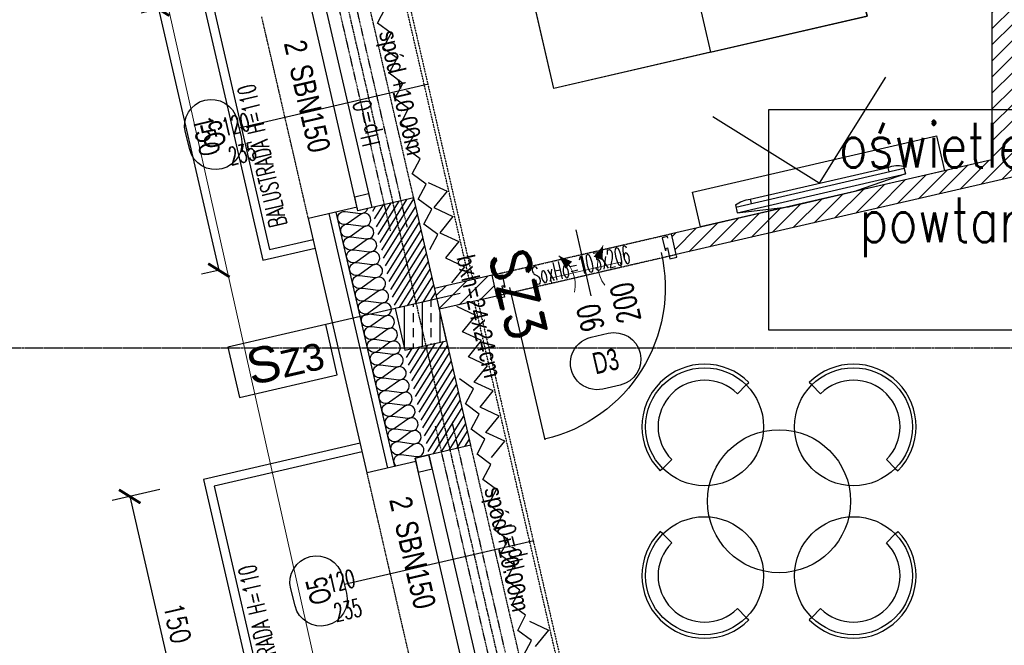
# Model space of a CAD drawing. Header units: millimetres. Extents: x 69081 to 158617, y -37521 to -9534.
# Tile 59 of 256: x 111153 to 111704, y -21190 to -20840. Entities that reach past the tile are written whole.
import ezdxf
from ezdxf.enums import TextEntityAlignment as Align

# ---------------------------------------------------------------- set-up
doc = ezdxf.new("R2010")
doc.units = ezdxf.units.MM
for name, pattern in [('DO', [0.8, 0.6, -0.1, 0, -0.1]), ('DP', [0.5, 0.3, -0.2]), ('KRESKOWA-SREDNIA', [0.2, 0.12, -0.08])]:
    doc.linetypes.add(name, pattern=pattern)
for name, color, linetype in [('0_oświetlenie', 7, 'Continuous'), ('A-----SZ', 8, 'Continuous'), ('A-BUD-MA-MATERIALY', 8, 'Continuous'), ('A-MEB', 8, 'Continuous'), ('A-OSI', 8, 'DO'), ('A-SCI', 7, 'Continuous'), ('AM DRZIW WEWN', 1, 'Continuous'), ('AM DRZWI ZEWN', 1, 'Continuous'), ('BA_drz', 7, 'Continuous'), ('BA_okn', 7, 'Continuous'), ('BA_okp', 2, 'Continuous'), ('BA_okw', 1, 'DP'), ('BA_sym', 7, 'Continuous'), ('BA_TXG', 3, 'Continuous'), ('BA_txs', 2, 'Continuous'), ('BA_WIC', 1, 'Continuous'), ('BI_szr', 8, 'Continuous'), ('BZ_sym', 7, 'Continuous'), ('BZ_WIC', 1, 'Continuous'), ('JS_OLKA KONSTR', 231, 'Continuous'), ('JS_PODCIĄGI', 1, 'DP'), ('Nadproża', 5, 'DO'), ('porta', 8, 'Continuous'), ('R-----OP', 1, 'Continuous'), ('R-----WY', 1, 'Continuous'), ('R-BIB', 7, 'Continuous'), ('słupy', 1, 'Continuous')]:
    doc.layers.add(name, color=color, linetype=linetype)
for name, color, linetype, lineweight in [('DRZWI', 3, 'Continuous', 20), ('OPIS', 7, 'Continuous', 25), ('SB_OTWORY DRZWI', 1, 'Continuous', 9)]:
    doc.layers.add(name, color=color, linetype=linetype, lineweight=lineweight)
doc.layers.get('R-----WY').off()
doc.styles.add('Arial', font='l_10646.ttf')
doc.styles.add('BIKTBG', font='romand.shx', dxfattribs={"width": 0.9})
doc.styles.add('BIKTS', font='bikromsw.shx', dxfattribs={"width": 0.85})
doc.styles.add('ROMANS', font='romans.shx', dxfattribs={"height": 1})
doc.styles.add('WYM--ROMANSSHX-08', font='ROMANS.SHX', dxfattribs={"width": 0.8})
doc.dimstyles.new('ROMANSSHX-K5002508105012', dxfattribs={"dimscale": 50, "dimtxt": 0.22, "dimasz": 0.2, "dimexe": 0.2, "dimexo": 0.5, "dimgap": 0.09, "dimtad": 1, "dimdec": 3, "dimrnd": 0.5, "dimdsep": 46, "dimtxsty": 'WYM--ROMANSSHX-08', "dimblk1": 'ARCHTICK', "dimblk2": 'ARCHTICK', "dimsah": 1, "dimcen": 0.1, "dimclrd": 1, "dimclre": 1, "dimclrt": 2, "dimadec": 0, "dimazin": 0, "dimtfac": 1, "dimtdec": 3, "dimtix": 1, "dimtmove": 2, "dimatfit": 3, "dimfxl": 0.5, "dimfxlon": 1, "dimtolj": 1, "dimarcsym": 0})

# ---------------------------------------------------------------- blocks, each defined once
blk = doc.blocks.new('A$C19277BFE')
at = {"layer": 'A-MEB', "linetype": 'Continuous'}
for p, q in [((53.01, 90), (200, 90)), ((200, 90), (200, 0)), ((72.04, 9.16), (35.57, 56.81)), ((200, 0), (89.48, 0))]:
    blk.add_line(p, q, dxfattribs=at)
at = {"layer": 'A-MEB'}
for p in [(53.01, 47.65), (68.3, 21.18)]:
    blk.add_line(p, (68.3, 47.65), dxfattribs=at)
at = {"layer": 'A-MEB', "linetype": 'Continuous'}
blk.add_lwpolyline([(94.24, 0), (0, 0), (0, 90), (56.12, 90)], dxfattribs=at)
for centre, start in [((53.01, 68.82), 90), ((89.48, 21.18), 180)]:
    blk.add_arc(centre, 21.18, start, 270, dxfattribs=at)
blk = doc.blocks.new('KRATKA WENT')
at = {"layer": 'DRZWI'}
for points in [[(-12.72, 11.16, 0, 5.4, 0), (-8.38, 4.78, 5.4, 5.4, 0)], [(12.72, 11.16, 0, 5.4, 0), (8.38, 4.78, 5.4, 5.4, 0)]]:
    blk.add_lwpolyline(points, format="xyseb", dxfattribs=at)
blk.add_lwpolyline([(20, -3), (20, 0), (-20, 0), (-20, -3)], close=True, dxfattribs=at)
for centre, start, end in [((-26.01, -2.55), 334.6838, 45.9092), ((26.01, -2.55), 134.0908, 205.3162)]:
    blk.add_arc(centre, 19.09, start, end, dxfattribs=at)
blk = doc.blocks.new('dr1h901')
at = {"color": 0}
blk.add_line((-0.5, 0), (-0.5, 1.005), dxfattribs=at)
at = {"color": 1}
blk.add_line((0, 0.1689), (0, -0.2655), dxfattribs=at)
blk.add_arc((-0.5, 0), 1, 0, 90, dxfattribs=at)
blk = doc.blocks.new('TV RZUT 32')
at = {"layer": 'A-MEB'}
for p, q in [((-7.65, 48.3), (-3.2, 48.3)), ((-6.4, 48.3), (-6.4, -48.3)), ((-3.2, 48.3), (-3.2, -48.3)), ((-3.2, 48.3), (0, 19.55)), ((-8.9, 39.55), (-8.9, -39.55)), ((-8.9, 39.55), (-6.4, 39.55)), ((0, 19.55), (0, -19.55)), ((-3.2, -48.3), (0, -19.55)), ((-8.9, -39.55), (-6.4, -39.55)), ((-7.65, -48.3), (-3.2, -48.3))]:
    blk.add_line(p, q, dxfattribs=at)
blk.add_lwpolyline([(-58.4, -49.5), (-8.9, 0), (-58.4, 49.5)], dxfattribs=at)
for centre, start, end in [((7.05, 41.73), 155.9345, 187.8122), ((7.05, -41.73), 172.1878, 204.0655)]:
    blk.add_arc(centre, 16.1, start, end, dxfattribs=at)
blk = doc.blocks.new('_ARCHTICK')
at = {"color": 0, "linetype": 'ByBlock', "const_width": 0.15}
blk.add_lwpolyline([(-0.5, -0.5), (0.5, 0.5)], dxfattribs=at)
blk = doc.blocks.new('*D3063')
at = {"layer": 'A-SCI', "color": 1, "lineweight": -2, "transparency": 16777216}
for p, q in [((111230.93, -20833.94), (111220.92, -20836.25)), ((111230.67, -20834), (111264.41, -20980.15)), ((111264.67, -20980.09), (111254.66, -20982.4))]:
    blk.add_line(p, q, dxfattribs=at)
at = {"layer": 'Defpoints', "color": 0, "lineweight": 5, "transparency": 16777216}
for p in [(111255.29, -20828.31), (111289.03, -20974.47), (111264.41, -20980.15)]:
    blk.add_point(p, dxfattribs=at)
at = {"layer": 'A-SCI', "color": 1, "lineweight": -2, "transparency": 16777216, "xscale": 10, "yscale": 10, "zscale": 10}
for p, rotation in [((111230.67, -20834), 102.9999999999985), ((111264.41, -20980.15), 282.9999999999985)]:
    blk.add_blockref('_ARCHTICK', p, dxfattribs=dict(at, rotation=rotation))
at = {"layer": 'A-SCI', "color": 2, "transparency": 16777216, "insert": (111257.28, -20904.83), "char_height": 11, "attachment_point": 5, "rotation": 283, "style": 'WYM--ROMANSSHX-08'}
blk.add_mtext('\\A1;150', dxfattribs=at)
blk = doc.blocks.new('*D3065')
at = {"layer": 'A-SCI', "color": 1, "lineweight": -2, "transparency": 16777216}
for p, q in [((111231.4, -21102.72), (111204.77, -21108.87)), ((111214.52, -21106.62), (111248.26, -21252.77)), ((111265.15, -21248.88), (111238.52, -21255.02))]:
    blk.add_line(p, q, dxfattribs=at)
at = {"layer": 'Defpoints', "color": 0, "lineweight": 5, "transparency": 16777216}
for p in [(111255.76, -21097.1), (111289.51, -21243.25), (111248.26, -21252.77)]:
    blk.add_point(p, dxfattribs=at)
at = {"layer": 'A-SCI', "color": 1, "lineweight": -2, "transparency": 16777216, "xscale": 10, "yscale": 10, "zscale": 10}
for p, rotation in [((111214.52, -21106.62), 102.9999999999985), ((111248.26, -21252.77), 282.9999999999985)]:
    blk.add_blockref('_ARCHTICK', p, dxfattribs=dict(at, rotation=rotation))
at = {"layer": 'A-SCI', "color": 2, "transparency": 16777216, "insert": (111241.13, -21177.45), "char_height": 11, "attachment_point": 5, "rotation": 283, "style": 'WYM--ROMANSSHX-08'}
blk.add_mtext('\\A1;150', dxfattribs=at)
blk = doc.blocks.new('osie')
at = {"layer": 'A-OSI'}
blk.add_line((16711.32, -41330.41), (17353.6, -44112.43), dxfattribs=at)
blk = doc.blocks.new('symnadpr')
at = {"style": 'BIKTS', "width": 0.8}
blk.add_attdef('SZT_NADPR', text='', height=25, dxfattribs=at).set_placement((-48.7, -11.7), align=Align.RIGHT)
blk.add_attdef('NAZNADPR', (-42.6, -11.7), '', height=25, dxfattribs=at)
blk = doc.blocks.new('A$C04435ce7')
at = {"layer": 'BI_szr'}
h = blk.add_hatch(dxfattribs=at)
h.set_pattern_fill('BIK_ZELBET', color=256, scale=5, angle=45, style=0)
h.set_pattern_definition([(90, (698.193, 312.434), (-10, 2e-15), []), (90, (703.193, 317.434), (-10, 2e-15), [5, -3.5])])
h.paths.add_polyline_path([(684.36, 290.06), (707.75, 295.46), (702.35, 318.84), (678.96, 313.44)])
at = {"layer": 'Nadproża', "ltscale": 0.75}
for p, q in [((676.35, 356.84), (642.61, 502.99)), ((685.69, 358.99), (651.94, 505.15)), ((744.62, 103.71), (710.88, 249.86)), ((735.29, 101.55), (701.55, 247.71))]:
    blk.add_line(p, q, dxfattribs=at)
at = {"layer": 'słupy', "color": 4}
blk.add_lwpolyline([(684.36, 290.06), (707.75, 295.46), (702.35, 318.84), (678.96, 313.44)], close=True, dxfattribs=at)
at = {"layer": 'BZ_sym'}
ref = blk.add_blockref('symnadpr', (630.63, 428.7), dxfattribs=dict(at, xscale=0.4999999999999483, yscale=0.4999999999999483, zscale=0.4999999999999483, rotation=283.0000000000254))
ref.add_attrib('naznadpr', 'SBN150', (619.7, 448.25), dxfattribs={"height": 12.5, "rotation": 283, "style": 'BIKTS', "width": 0.8})
ref.add_attrib('szt_nadpr', '2', dxfattribs={"height": 12.5, "rotation": 283, "style": 'BIKTS', "width": 0.8}).set_placement((618.25, 454.53), align=Align.RIGHT)
ref = blk.add_blockref('symnadpr', (689.56, 173.42), dxfattribs=dict(at, xscale=0.4999999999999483, yscale=0.4999999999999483, zscale=0.4999999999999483, rotation=283.0000000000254))
ref.add_attrib('naznadpr', 'SBN150', (678.64, 192.96), dxfattribs={"height": 12.5, "rotation": 283, "style": 'BIKTS', "width": 0.8})
ref.add_attrib('szt_nadpr', '2', dxfattribs={"height": 12.5, "rotation": 283, "style": 'BIKTS', "width": 0.8}).set_placement((677.19, 199.25), align=Align.RIGHT)
at = {"layer": 'BA_TXG', "style": 'BIKTBG', "width": 0.9}
blk.add_text('SZ3', height=22, rotation=283, dxfattribs=at).set_placement((737.02, 318.78), align=Align.CENTER)
at = {"layer": 'OPIS', "char_height": 10, "rotation": 283, "style": 'WYM--ROMANSSHX-08'}
for s, insert, width, attachment_point in [('{\\fArial|b0|i0|c238|p34;spód +10.00m}', (679.52, 469.95), 160, 1), ('{\\fArial|b0|i0|c238|p34;bxh=24x24cm}', (738.68, 276.14), 174.3659, 3), ('{\\fArial|b0|i0|c238|p34;spód +10.00m}', (738.45, 214.67), 160, 1)]:
    blk.add_mtext(s, dxfattribs=dict(at, insert=insert, width=width, attachment_point=attachment_point))
blk = doc.blocks.new('symdrz')
blk.add_lwpolyline([(-10, -30, -1), (-10, 30), (10, 30, -1), (10, -30)], format="xyb", close=True)
at = {"style": 'BIKTS', "width": 0.8}
blk.add_attdef('SZERDRZ', text='', height=25, dxfattribs=at).set_placement((77.1, 8.8), align=Align.CENTER)
blk.add_attdef('SYMDRZ', text='', height=25, dxfattribs=at).set_placement((0, 0), align=Align.MIDDLE)
blk.add_attdef('WYSDRZ', text='', height=25, dxfattribs=at).set_placement((77.1, -9.5), align=Align.TOP_CENTER)
blk = doc.blocks.new('A$C3901f979')
at = {"layer": 'AM DRZWI ZEWN'}
ref = blk.add_blockref('symdrz', (423.36, 486.91), dxfattribs=dict(at, xscale=0.4950000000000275, yscale=0.4950000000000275, zscale=0.4950000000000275, rotation=104.0497633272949))
ref.add_attrib('Symdrz', 'O5', dxfattribs={"layer": 'BA_sym', "height": 12, "rotation": 104.0498, "style": 'BIKTS', "width": 0.7}).set_placement((423.36, 486.91), align=Align.MIDDLE_CENTER)
ref = blk.add_blockref('symdrz', (482.3, 231.63), dxfattribs=dict(at, xscale=0.4950000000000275, yscale=0.4950000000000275, zscale=0.4950000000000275, rotation=104.0497633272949))
ref.add_attrib('Symdrz', 'O5', dxfattribs={"layer": 'BA_sym', "height": 12, "rotation": 104.0498, "style": 'BIKTS', "width": 0.7}).set_placement((482.3, 231.63), align=Align.MIDDLE_CENTER)
blk = doc.blocks.new('A$Cf85abbde')
at = {"layer": 'A-SCI', "color": 4}
for p, q in [((12, 103), (0, 103)), ((12, 0), (0, 0))]:
    blk.add_line(p, q, dxfattribs=at)
at = {"layer": 'JS_PODCIĄGI', "lineweight": -3}
for p, q in [((0, 0), (0, 103)), ((12, 103), (12, 0))]:
    blk.add_line(p, q, dxfattribs=at)
at = {"layer": 'AM DRZIW WEWN', "insert": (0.83, 21.87), "char_height": 10, "width": 61.9698, "attachment_point": 1, "rotation": 90, "style": 'ROMANS'}
blk.add_mtext('{\\W0.5;SoxHo=103x206}', dxfattribs=at)
blk = doc.blocks.new('PRZEKROJE')
at = {"layer": 'R-----OP', "color": 121, "linetype": 'DP'}
blk.add_line((17635.62, -35018.77), (20288.52, -35018.77), dxfattribs=at)
blk.add_lwpolyline([(17635.62, -35018.77), (20288.52, -35018.77), (20288.52, -35018.77), (20555.1, -35018.77), (20555.1, -35018.77), (21600.08, -35018.77)], dxfattribs=at)

msp = doc.modelspace()

# ---------------------------------------------------------------- hatches: boundary and pattern name
at = {"layer": 'A-----SZ'}
h = msp.add_hatch(dxfattribs=at)
h.set_pattern_fill('ANSI31', color=256, scale=2)
h.set_pattern_definition([(45, (77980.5735, 17505.211), (-4.49012806, 4.49012806), [])])
h.paths.add_polyline_path([(111920.6415, -20791.5941), (111908.6415, -20791.5941), (111908.6415, -20912.925), (111708.7721, -20912.925), (111708.7721, -20607.6473), (111696.7721, -20610.4177), (111696.7721, -20918.3089), (111517.5623, -20959.6828), (111520.2618, -20971.3752), (111721.4596, -20924.925), (111920.6415, -20924.925)])
h.paths.add_polyline_path([(111417.2022, -20982.8527), (111385.048, -20990.2761), (111387.7474, -21001.9685), (111419.9016, -20994.5452)])
h = msp.add_hatch(dxfattribs=at)
h.set_pattern_fill('ANSI31', color=256, angle=13)
h.set_pattern_definition([(58, (77934.7988, -8025.7664), (-2.6925527, 1.68249366), [])])
h.paths.add_polyline_path([(111350.0056, -20944.9985), (111373.3904, -20939.5997), (111386.4376, -20996.1131), (111363.0527, -21001.5119)])
h = msp.add_hatch(dxfattribs=at)
h.set_pattern_fill('ANSI31', color=256, angle=13)
h.set_pattern_definition([(58, (77953.6947, -8107.6134), (-2.6925527, 1.68249366), [])])
h.paths.add_polyline_path([(111368.4515, -21024.8968), (111391.8364, -21019.498), (111405.3335, -21077.9602), (111381.9486, -21083.359)])

# ---------------------------------------------------------------- linework, layer by layer
at = {"layer": '0_oświetlenie', "color": 7, "lineweight": 5, "elevation": 1}
msp.add_lwpolyline([(111353.9326, -21359.284), (114660.1136, -21359.284), (114644.1136, -18638.284), (113105.1136, -18638.284), (113105.1136, -19854.284), (112602.3789, -19854.284), (112319.9319, -18630.8715), (110820.3763, -18977.0712), (111353.9326, -21359.284)], dxfattribs=at)
at = {"layer": 'A-BUD-MA-MATERIALY'}
msp.add_lwpolyline([(111363.6344, -21089.6398, -0.75878438), (111366.4145, -21083.1372), (111374.9708, -21084.2682, 1.47258809), (111373.3067, -21077.6486), (111366.4267, -21082.6018, -1.47258809), (111364.7626, -21075.9822), (111373.3189, -21077.1132, 1.47258809), (111371.6548, -21070.4936), (111364.7749, -21075.4469, -1.47258809), (111363.1108, -21068.8273), (111371.6671, -21069.9583, 1.47258809), (111370.003, -21063.3387), (111363.123, -21068.2919, -1.47258809), (111361.4589, -21061.6723), (111370.0152, -21062.8033, 1.47258809), (111368.3511, -21056.1837), (111361.4712, -21061.137, -1.47258809), (111359.8071, -21054.5174), (111368.3634, -21055.6484, 1.47258809), (111366.6993, -21049.0288), (111359.8193, -21053.982, -1.47258809), (111358.1552, -21047.3624), (111366.7115, -21048.4934, 1.47258809), (111365.0474, -21041.8738), (111358.1675, -21046.8271, -1.47258809), (111356.5034, -21040.2075), (111365.0597, -21041.3385, 1.47258809), (111363.3956, -21034.7189), (111356.5156, -21039.6721, -1.47258809), (111354.8515, -21033.0526), (111363.4078, -21034.1835, 1.47258809), (111361.7437, -21027.5639), (111354.8638, -21032.5172, -1.47258809), (111353.1997, -21025.8976), (111361.756, -21027.0286, 1.47258809), (111360.0919, -21020.409), (111353.2119, -21025.3622, -1.47258809), (111351.5478, -21018.7427), (111360.1041, -21019.8736, 1.47258809), (111358.44, -21013.2541), (111351.5601, -21018.2073, -1.47258809), (111349.896, -21011.5877), (111358.4523, -21012.7187, 1.47258809), (111356.7882, -21006.0991), (111349.9082, -21011.0524, -1.47258809), (111348.2441, -21004.4328), (111356.8004, -21005.5637, 1.47258809), (111355.1363, -20998.9442), (111348.2564, -21003.8974, -1.47258809), (111346.5923, -20997.2778), (111355.1486, -20998.4088, 1.47258809), (111353.4845, -20991.7892), (111346.6045, -20996.7425, -1.47258809), (111344.9404, -20990.1229), (111353.4967, -20991.2538, 1.47258809), (111351.8326, -20984.6343), (111344.9527, -20989.5875, -1.47258809), (111343.2886, -20982.9679), (111351.8449, -20984.0989, 1.47258809), (111350.1808, -20977.4793), (111343.3008, -20982.4326, -1.47258809), (111341.6367, -20975.813), (111350.193, -20976.944, 1.47258809), (111348.5289, -20970.3244), (111341.649, -20975.2776, -1.47258809), (111339.9849, -20968.658), (111348.5412, -20969.789, 1.47258809), (111346.8771, -20963.1694), (111339.9971, -20968.1227, -1.47258809), (111338.333, -20961.5031), (111346.8893, -20962.6341, 1.47258809), (111345.2252, -20956.0145), (111338.3453, -20960.9677, -1.47258809), (111336.6812, -20954.3481), (111345.2375, -20955.4791, 1.47258809), (111343.5734, -20948.8595), (111336.6934, -20953.8128, -1.47258809), (111335.0293, -20947.1932), (111343.5856, -20948.3242, 0.38367498), (111347.6359, -20945.5456, 0.38367498)], format="xyb", dxfattribs=at)
at = {"layer": 'A-MEB'}
for p, q in [((111559.3924, -21044.2908), (111560.8067, -21042.8766)), ((111596.0397, -21044.2908), (111594.6255, -21042.8766)), ((111554.4427, -21049.2406), (111559.3924, -21044.2908)), ((111600.9895, -21049.2406), (111596.0397, -21044.2908)), ((111512.7234, -21090.9599), (111517.6731, -21086.0101)), ((111642.7088, -21090.9599), (111637.759, -21086.0101)), ((111512.7234, -21090.9599), (111511.3092, -21092.3741)), ((111642.7088, -21090.9599), (111644.123, -21092.3741)), ((111512.7234, -21127.6071), (111511.3092, -21126.1929)), ((111512.7234, -21127.6071), (111517.6731, -21132.5569)), ((111642.7088, -21127.6071), (111637.759, -21132.5569)), ((111642.7088, -21127.6071), (111644.123, -21126.1929)), ((111554.4427, -21169.3264), (111559.3924, -21174.2762)), ((111600.9895, -21169.3264), (111596.0397, -21174.2762)), ((111559.3924, -21174.2762), (111560.8067, -21175.6904)), ((111596.0397, -21174.2762), (111594.6255, -21175.6904))]:
    msp.add_line(p, q, dxfattribs=at)
for points in [[(111406.7082, -20683.542), (111582.0948, -20643.0509), (111627.085, -20837.9249), (111451.6984, -20878.4161)], [(111533.8657, -20955.9188), (111529.3667, -20936.4314), (111665.7785, -20904.9383), (111670.2775, -20924.4257)]]:
    msp.add_lwpolyline(points, close=True, dxfattribs=at)
at = {"layer": 'A-MEB', "linetype": 'KRESKOWA-SREDNIA'}
for points in [[(111404.5354, -20985.7771), (111337.0501, -20693.4661)], [(111338.9988, -20693.0162), (111406.4842, -20985.3272)], [(111409.1836, -20997.0196), (111465.1863, -21239.5941), (112100.6415, -21239.5941), (112100.6415, -21241.5941), (111463.5954, -21241.5941), (111407.2348, -20997.4695)]]:
    msp.add_lwpolyline(points, dxfattribs=at)
at = {"layer": 'A-MEB'}
for points in [[(111353.0912, -20841.8377), (111357.5428, -20833.3993), (111349.8426, -20827.7664)], [(111356.3398, -20855.9091), (111360.7915, -20847.4707), (111353.0912, -20841.8377)], [(111359.5884, -20869.9804), (111364.0401, -20861.542), (111356.3398, -20855.9091)], [(111362.8371, -20884.0518), (111367.2887, -20875.6134), (111359.5884, -20869.9804)], [(111366.0857, -20898.1231), (111370.5373, -20889.6847), (111362.8371, -20884.0518)], [(111369.3343, -20912.1945), (111373.786, -20903.756), (111366.0857, -20898.1231)], [(111372.583, -20926.2658), (111377.0346, -20917.8274), (111369.3343, -20912.1945)], [(111375.8316, -20940.3371), (111380.2832, -20931.8987), (111372.583, -20926.2658)], [(111381.43, -20930.9613), (111392.0534, -20935.9193), (111384.6787, -20945.0326)], [(111379.0802, -20954.4085), (111383.5318, -20945.9701), (111375.8316, -20940.3371)], [(111384.6787, -20945.0326), (111395.302, -20949.9907), (111387.9273, -20959.1039)], [(111382.3288, -20968.4798), (111386.7805, -20960.0414), (111379.0802, -20954.4085)], [(111387.9273, -20959.1039), (111398.5507, -20964.062), (111391.1759, -20973.1753)], [(111391.1759, -20973.1753), (111401.7993, -20978.1334), (111394.4245, -20987.2466)], [(111400.7129, -21014.4846), (111408.0877, -21005.3713), (111397.4643, -21000.4133)], [(111403.9616, -21028.5559), (111411.3363, -21019.4427), (111400.7129, -21014.4846)], [(111407.2102, -21042.6273), (111414.5849, -21033.514), (111403.9616, -21028.5559)], [(111402.2825, -21054.9087), (111406.7341, -21046.4703), (111399.0339, -21040.8373)], [(111410.4588, -21056.6986), (111417.8335, -21047.5854), (111407.2102, -21042.6273)], [(111405.5311, -21068.98), (111409.9828, -21060.5416), (111402.2825, -21054.9087)], [(111413.7074, -21070.77), (111421.0822, -21061.6567), (111410.4588, -21056.6986)], [(111408.7797, -21083.0514), (111413.2314, -21074.6129), (111405.5311, -21068.98)], [(111416.9561, -21084.8413), (111424.3308, -21075.7281), (111413.7074, -21070.77)], [(111412.0284, -21097.1227), (111416.48, -21088.6843), (111408.7797, -21083.0514)], [(111415.277, -21111.194), (111419.7286, -21102.7556), (111412.0284, -21097.1227)], [(111418.5256, -21125.2654), (111422.9773, -21116.827), (111415.277, -21111.194)], [(111421.7743, -21139.3367), (111426.2259, -21130.8983), (111418.5256, -21125.2654)], [(111425.0229, -21153.4081), (111429.4745, -21144.9697), (111421.7743, -21139.3367)], [(111428.2715, -21167.4794), (111432.7231, -21159.041), (111425.0229, -21153.4081)], [(111431.5201, -21181.5508), (111435.9718, -21173.1123), (111428.2715, -21167.4794)], [(111438.0952, -21176.4051), (111448.7186, -21181.3632), (111441.3439, -21190.4765)], [(111434.7688, -21195.6221), (111439.2204, -21187.1837), (111431.5201, -21181.5508)]]:
    msp.add_lwpolyline(points, dxfattribs=at)
for centre, radius in [((111536.0579, -21067.6253), 33), ((111619.3742, -21067.6253), 33), ((111577.7161, -21109.2835), 40), ((111536.0579, -21150.9417), 33), ((111619.3742, -21150.9417), 33)]:
    msp.add_circle(centre, radius, dxfattribs=at)
for centre, radius, start, end in [((111536.0579, -21067.6253), 35, 45, 225), ((111619.3742, -21067.6253), 35, 315, 135), ((111536.0579, -21067.6253), 26, 45, 225), ((111619.3742, -21067.6253), 26, 315, 135), ((111536.0579, -21150.9417), 35, 135, 315), ((111619.3742, -21150.9417), 35, 225, 45), ((111536.0579, -21150.9417), 26, 135, 315), ((111619.3742, -21150.9417), 26, 225, 45)]:
    msp.add_arc(centre, radius, start, end, dxfattribs=at)
at = {"layer": 'A-SCI', "color": 4}
for p, q in [((111696.7721, -20610.4177), (111696.7721, -20918.3089)), ((111696.7721, -20918.3089), (111517.5623, -20959.6828)), ((111721.4596, -20924.925), (111520.2618, -20971.3752)), ((111373.3506, -20939.6089), (111342.1707, -20946.8073)), ((111405.2936, -21077.9694), (111374.1138, -21085.1678))]:
    msp.add_line(p, q, dxfattribs=at)
at = {"layer": 'A-SCI', "color": 5}
for p, q in [((111417.2022, -20982.8527), (111385.048, -20990.2761)), ((111419.9016, -20994.5452), (111387.7474, -21001.9685))]:
    msp.add_line(p, q, dxfattribs=at)
at = {"layer": 'A-SCI', "color": 4}
for points in [[(111405.2936, -21077.9694), (111373.3506, -20939.6089)], [(111342.1707, -20946.8073), (111341.7208, -20944.8586), (111314.4385, -20951.1572)], [(111347.2813, -21093.4152), (111314.4385, -20951.1572)], [(111374.1138, -21085.1678), (111374.5637, -21087.1166), (111347.2813, -21093.4152)]]:
    msp.add_lwpolyline(points, dxfattribs=at)
at = {"layer": 'BA_okn'}
for points in [[(111342.1707, -20946.8073), (111315.1766, -20829.8829), (111322.9716, -20828.0833), (111349.9657, -20945.0077)], [(111342.1707, -20946.8073), (111340.3711, -20939.0123), (111348.1661, -20937.2127), (111349.9657, -20945.0077)], [(111401.1079, -21202.0923), (111374.1138, -21085.1678), (111381.9087, -21083.3682), (111408.9029, -21200.2926)], [(111374.1138, -21085.1678), (111375.9134, -21092.9628), (111383.7083, -21091.1632), (111381.9087, -21083.3682)]]:
    msp.add_lwpolyline(points, close=True, dxfattribs=at)
at = {"layer": 'BA_okp'}
for points in [[(111284.52, -20821.566), (111255.2889, -20828.3145), (111289.0315, -20974.47), (111318.2626, -20967.7215)], [(111285.6447, -20826.4378), (111261.2855, -20832.0616), (111292.7786, -20968.4734), (111317.1379, -20962.8496)], [(111343.4571, -21076.8509), (111255.7638, -21097.0965), (111289.5065, -21243.252), (111377.1998, -21223.0064)], [(111344.5819, -21081.7228), (111261.7604, -21100.8436), (111293.2536, -21237.2554), (111376.075, -21218.1346)]]:
    msp.add_lwpolyline(points, dxfattribs=at)
at = {"layer": 'BA_okw'}
for p, q in [((111373.3506, -20939.6089), (111346.3564, -20822.6845)), ((111314.4385, -20951.1572), (111288.3441, -20838.1303)), ((111432.2877, -21194.8938), (111405.2936, -21077.9694)), ((111373.3756, -21206.4421), (111347.2813, -21093.4152))]:
    msp.add_line(p, q, dxfattribs=at)
at = {"layer": 'BA_WIC'}
for p, q in [((111381.6827, -20876.107), (111275.6646, -20900.5832)), ((111399.2993, -20993.1438), (111324.1245, -21010.4992)), ((111440.6199, -21131.3919), (111334.6018, -21155.8682))]:
    msp.add_line(p, q, dxfattribs=at)
msp.add_lwpolyline([(111275.8685, -21051.216), (111330.6071, -21038.5786), (111324.1245, -21010.4992), (111269.3859, -21023.1366)], close=True, dxfattribs=at)
at = {"layer": 'BZ_WIC'}
for points in [[(111358.9737, -21090.7158), (111326.1309, -20948.4578)], [(111362.8712, -21089.816), (111330.0284, -20947.558)]]:
    msp.add_lwpolyline(points, dxfattribs=at)
at = {"layer": 'porta'}
for points in [[(111515.5763, -20962.1939), (111515.3514, -20961.2195), (111512.4283, -20961.8944), (111514.0592, -20968.9585), (111514.5463, -20968.8461), (111514.3214, -20967.8717), (111515.2958, -20967.6468), (111516.7017, -20973.7366), (111520.5992, -20972.8368), (111520.5992, -20972.8368), (111520.3742, -20971.8624)], [(111515.5763, -20962.1939), (111515.3514, -20961.2195), (111512.4283, -20961.8944), (111514.0592, -20968.9585), (111514.5463, -20968.8461), (111514.3214, -20967.8717), (111515.2958, -20967.6468), (111516.7017, -20973.7366), (111520.5992, -20972.8368), (111520.5992, -20972.8368), (111520.3742, -20971.8624)], [(111420.0881, -20984.2391), (111419.8631, -20983.2647), (111422.7862, -20982.5899), (111424.4171, -20989.654), (111423.9299, -20989.7665), (111423.705, -20988.7922), (111422.7306, -20989.0171), (111424.1365, -20995.1069), (111420.2391, -20996.0067), (111420.2391, -20996.0067), (111420.0141, -20995.0323)], [(111420.0881, -20984.2391), (111419.8631, -20983.2647), (111422.7862, -20982.5899), (111424.4171, -20989.654), (111423.9299, -20989.7665), (111423.705, -20988.7922), (111422.7306, -20989.0171), (111424.1365, -20995.1069), (111420.2391, -20996.0067), (111420.2391, -20996.0067), (111420.0141, -20995.0323)]]:
    msp.add_lwpolyline(points, dxfattribs=at)

# ---------------------------------------------------------------- block references
at = {"layer": 'A-MEB', "extrusion": (0, 0, -1), "zscale": -1, "rotation": 256.9999999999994}
msp.add_blockref('A$C19277BFE', (-111582.0948, -20643.0508), dxfattribs=at)
at = {"layer": 'A-MEB', "extrusion": (0, 0, -1), "xscale": -1, "zscale": -1, "rotation": 76.99999999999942}
msp.add_blockref('A$C19277BFE', (-111406.7082, -20683.542), dxfattribs=at)
at = {"layer": 'A-SCI', "color": 4}
msp.add_blockref('osie', (94084.5456, 22838.835), dxfattribs=at)
at = {"layer": 'AM DRZIW WEWN'}
ref = msp.add_blockref('symdrz', (111480.7274, -21030.9609), dxfattribs=dict(at, xscale=0.4950000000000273, yscale=0.4950000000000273, zscale=0.4950000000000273, rotation=13.00000000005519))
ref.add_attrib('Symdrz', 'D3', dxfattribs={"layer": 'BA_sym', "height": 12, "rotation": 13, "style": 'BIKTS', "width": 0.7}).set_placement((111480.7274, -21030.9609), align=Align.MIDDLE_CENTER)
at = {"layer": 'AM DRZWI ZEWN'}
msp.add_blockref('A$C3901f979', (110837.8965, -21391.1009), dxfattribs=at)
at = {"layer": 'BA_drz', "xscale": 87, "yscale": -87, "zscale": -87}
for rotation in [13.00000000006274, 13.00000000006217]:
    msp.add_blockref('dr1h901', (111469.4068, -20980.0371), dxfattribs=dict(at, rotation=rotation))
at = {"layer": 'JS_OLKA KONSTR'}
msp.add_blockref('A$C04435ce7', (110684.0499, -21314.9635), dxfattribs=at)
at = {"layer": 'R-----WY'}
msp.add_blockref('PRZEKROJE', (93259.4635, 13995.1786), dxfattribs=at)
for rotation in [13.00000000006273, 13.00000000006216, 13.00000000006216]:
    msp.add_blockref('KRATKA WENT', (111469.4068, -20980.0371), dxfattribs=dict(at, rotation=rotation))
at = {"layer": 'R-BIB', "xscale": -1, "rotation": 103}
msp.add_blockref('TV RZUT 32', (111602.0716, -20940.1723), dxfattribs=at)
at = {"layer": 'SB_OTWORY DRZWI', "rotation": 283.0000000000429}
msp.add_blockref('A$Cf85abbde', (111417.2022, -20982.8527), dxfattribs=at)

# ---------------------------------------------------------------- texts
at = {"layer": '0_oświetlenie', "linetype": 'Continuous', "insert": (111768.4186, -20897.7294, 1), "char_height": 25, "width": 378.004849, "attachment_point": 2, "style": 'WYM--ROMANSSHX-08', "bg_fill": 16, "box_fill_scale": 1.3, "bg_fill_color": 257, "bg_fill_transparency": 0}
msp.add_mtext('\\Fsimplex.shx|c238;oświetlenie wg projektu powtarzalnego wnętrz \\Pmoduł 5', dxfattribs=at)
at = {"layer": 'BA_txs', "char_height": 10, "width": 211.406726, "attachment_point": 9, "rotation": 13, "style": 'ROMANS'}
for insert in [(111286.1812, -20918.0052), (111345.1184, -21173.2902)]:
    msp.add_mtext('\\pxse0.96;{\\W0.6;\\C1;120\\P235}', dxfattribs=dict(at, insert=insert))
at = {"layer": 'R-----OP'}
for s, insert, char_height, width, attachment_point, rotation, style in [('\\pxql;{\\W0.6;BALUSTRADA H=110}', (111292.8467, -20956.8386), 10, 237.48282, 1, 103, 'ROMANS'), ('\\pxql;{\\W0.7;Hp=0}', (111302.4017, -20668.2151), 10, 246.829506, 9, 103, 'ROMANS'), ('\\pxql;{\\W0.7;90\\P200}', (111457.2335, -20969.6654), 12.5, 46.915126, 3, 103, 'ROMANS'), ('\\pxql;{\\fArial|b0|i0|c238|p34;\\H1.6x;S\\H0.75x;Z3}', (111278.0983, -21025.0478), 12.5, 45.544203, 1, 13, 'Arial'), ('\\pxql;{\\W0.7;Hp=0}', (111383.2144, -20905.625), 10, 246.829506, 9, 103, 'ROMANS'), ('\\pxql;{\\W0.6;BALUSTRADA H=110}', (111293.3216, -21225.6206), 10, 237.48282, 1, 103, 'ROMANS')]:
    msp.add_mtext(s, dxfattribs=dict(at, insert=insert, char_height=char_height, width=width, attachment_point=attachment_point, rotation=rotation, style=style))

# ---------------------------------------------------------------- dimensions: what is measured, and where the dimension line sits
at = {"layer": 'A-SCI', "color": 4}
for p1, p2, distance, picture, middle in [((111255.2889, -20828.3145), (111289.0315, -20974.47), -25.2711, '*D3063', (111257.2804, -20904.8275)), ((111255.7638, -21097.0965), (111289.5065, -21243.252), -42.3315, '*D3065', (111241.1323, -21177.4473))]:
    dim = msp.add_aligned_dim(p1=p1, p2=p2, distance=distance, dimstyle='ROMANSSHX-K5002508105012', dxfattribs=at)
    dim.commit()
    dim.dimension.update_dxf_attribs({"geometry": picture, "text_midpoint": middle})

doc.saveas('drawing.dxf')
